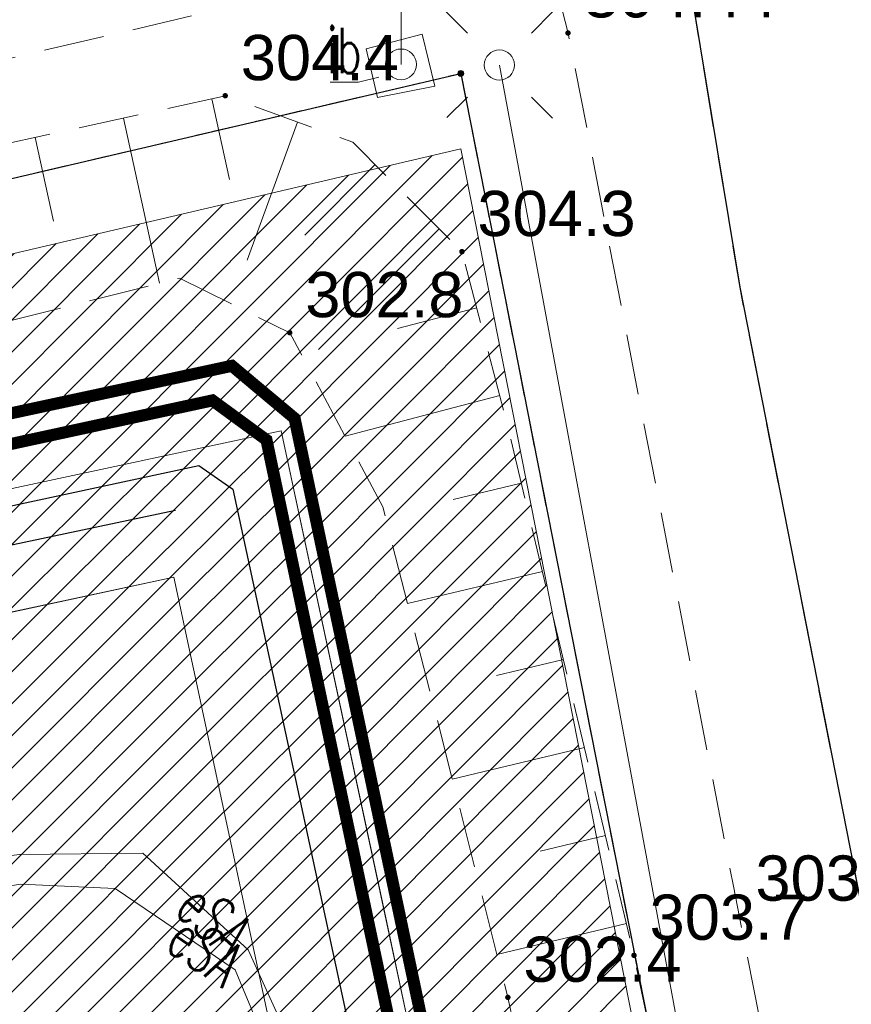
# Model space of a CAD drawing. Header units: metres. Extents: x 6567444 to 13135881, y 5574237 to 11149086.
# Tile 188 of 212: x 6567914 to 6567928, y 5574554 to 5574570. Entities that reach past the tile are written whole.
import ezdxf
from ezdxf.enums import TextEntityAlignment as Align

# ---------------------------------------------------------------- set-up
doc = ezdxf.new("R2010")
doc.units = ezdxf.units.M
for name, pattern in [('_MDCP$0$L_0_03', [1, 0.5, -0.5]), ('_MDCP$0$L_0_04', [1.5, 1, -0.5]), ('GE.I.6640.1.468.2024_MDCP_dodatkowe pomiary_12.03.2026$0$L_0_03', [1, 0.5, -0.5]), ('GE.I.6640.1.468.2024_MDCP_dodatkowe pomiary_12.03.2026$0$L_0_04', [1.5, 1, -0.5])]:
    doc.linetypes.add(name, pattern=pattern)
for name, color, linetype, lineweight in [('_MDCP$0$EGB_DzialkaEwidencyjna', 7, 'Continuous', 18), ('_MDCP$0$EGB_Klasouzytek', 92, 'Continuous', 18), ('_MDCP$0$EGB_KonturUzytkuGruntowego', 92, 'Continuous', 18), ('_MDCP$0$EGB_PunktGraniczny', 7, 'Continuous', 18), ('_MDCP$0$GES_InneUrzadzeniaTowarzyszace_P', 7, 'Continuous', 18), ('_MDCP$0$GES_PrzewodElektroenergetyczny', 1, 'Continuous', 18), ('_MDCP$0$GES_UrzadzeniaSiecElektroenergetyczna_P', 7, 'Continuous', 18), ('_MDCP$0$KR_ObiektKarto', 7, 'Continuous', 18), ('_MDCP$0$OT_Budowle', 7, 'Continuous', 18), ('_MDCP$0$OT_Komunikacja', 7, 'Continuous', 18), ('_MDCP$0$OT_Skarpa', 7, 'Continuous', 18), ('_MDCP$0$OTRN', 7, 'Continuous', 13), ('_MDCP$0$OTRS', 7, 'Continuous', 13), ('_MDCP$0$OTRS_O', 7, 'Continuous', 20), ('_MDCP$0$Z_GRANICE SPRAWDZONE', 100, 'Continuous', 30), ('GE.I.6640.1.468.2024_MDCP_dodatkowe pomiary_12.03.2026$0$EGB_DzialkaEwidencyjna', 7, 'Continuous', 18), ('GE.I.6640.1.468.2024_MDCP_dodatkowe pomiary_12.03.2026$0$EGB_Klasouzytek', 92, 'Continuous', 18), ('GE.I.6640.1.468.2024_MDCP_dodatkowe pomiary_12.03.2026$0$EGB_KonturUzytkuGruntowego', 92, 'Continuous', 18), ('GE.I.6640.1.468.2024_MDCP_dodatkowe pomiary_12.03.2026$0$EGB_PunktGraniczny', 7, 'Continuous', 18), ('GE.I.6640.1.468.2024_MDCP_dodatkowe pomiary_12.03.2026$0$GES_InneUrzadzeniaTowarzyszace_P', 7, 'Continuous', 18), ('GE.I.6640.1.468.2024_MDCP_dodatkowe pomiary_12.03.2026$0$GES_PrzewodElektroenergetyczny', 1, 'Continuous', 18), ('GE.I.6640.1.468.2024_MDCP_dodatkowe pomiary_12.03.2026$0$GES_UrzadzeniaSiecElektroenergetyczna_P', 7, 'Continuous', 18), ('GE.I.6640.1.468.2024_MDCP_dodatkowe pomiary_12.03.2026$0$KR_ObiektKarto', 7, 'Continuous', 18), ('GE.I.6640.1.468.2024_MDCP_dodatkowe pomiary_12.03.2026$0$OT_Budowle', 7, 'Continuous', 18), ('GE.I.6640.1.468.2024_MDCP_dodatkowe pomiary_12.03.2026$0$OT_Komunikacja', 7, 'Continuous', 18), ('GE.I.6640.1.468.2024_MDCP_dodatkowe pomiary_12.03.2026$0$OT_Skarpa', 7, 'Continuous', 18), ('GE.I.6640.1.468.2024_MDCP_dodatkowe pomiary_12.03.2026$0$OTRN', 7, 'Continuous', 13), ('GE.I.6640.1.468.2024_MDCP_dodatkowe pomiary_12.03.2026$0$OTRS', 7, 'Continuous', 13), ('GE.I.6640.1.468.2024_MDCP_dodatkowe pomiary_12.03.2026$0$OTRS_O', 7, 'Continuous', 20), ('GE.I.6640.1.468.2024_MDCP_dodatkowe pomiary_12.03.2026$0$Z_GRANICE SPRAWDZONE', 100, 'Continuous', 30), ('PT-IE-001 PZT - instal. elektr XREFF$0$SEL_do_likwidacji', 1, 'PT-IE-001 PZT - instal. elektr XREFF$0$likwidacja1', 15), ('PT-IE-001 PZT - instal. elektr XREFF$0$SEL_sieci_kable_nN', 1, 'PT-IE-001 PZT - instal. elektr XREFF$0$SEL_eN', 30), ('PT-IE-001 PZT - instal. elektr XREFF$0$SEL_sieci_kable_SN', 10, 'PT-IE-001 PZT - instal. elektr XREFF$0$SEL_SN', 50)]:
    doc.layers.add(name, color=color, linetype=linetype, lineweight=lineweight)
for name, color, linetype in [('_MDCP$0$OTRN_O', 7, 'Continuous'), ('FORMA - Arch 01 - PZT 1 Strefy', 7, 'Continuous'), ('GE.I.6640.1.468.2024_MDCP_dodatkowe pomiary_12.03.2026$0$OTRN_O', 7, 'Continuous')]:
    doc.layers.add(name, color=color, linetype=linetype)
doc.styles.add('_MDCP$0$BDOT', font='arial.ttf', dxfattribs={"width": 0.9})
doc.styles.add('_MDCP$0$STANDARD', font='simplex.shx')
doc.styles.add('GE.I.6640.1.468.2024_MDCP_dodatkowe pomiary_12.03.2026$0$BDOT', font='arial.ttf', dxfattribs={"width": 0.9})
doc.styles.add('GE.I.6640.1.468.2024_MDCP_dodatkowe pomiary_12.03.2026$0$STANDARD', font='simplex.shx')
doc.styles.add('PT-IE-001 PZT - instal. elektr XREFF$0$ARIAL', font='ARIALN.TTF', dxfattribs={"width": 0.8})
doc.styles.add('PT-IE-001 PZT - instal. elektr XREFF$0$ROMANS', font='ARIALN.TTF', dxfattribs={"width": 0.8})
doc.linetypes.add('PT-IE-001 PZT - instal. elektr XREFF$0$likwidacja1', pattern='A,0,-1,["X",PT-IE-001 PZT - instal. elektr XREFF$0$ROMANS,S=0.6,R=0,X=-0.1,Y=-0.3],-1', length=2)
doc.linetypes.add('PT-IE-001 PZT - instal. elektr XREFF$0$SEL_eN', pattern='A,5,["eN",PT-IE-001 PZT - instal. elektr XREFF$0$ARIAL,S=1,R=0,X=1.8,Y=0.25],5', length=10)
doc.linetypes.add('PT-IE-001 PZT - instal. elektr XREFF$0$SEL_SN', pattern='A,5,["SN",PT-IE-001 PZT - instal. elektr XREFF$0$ARIAL,S=1,R=0,X=1.8,Y=0.25],5', length=10)
pattern_1 = [(45, (0, 0), (-0.265165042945, 0.265165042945), [])]

# ---------------------------------------------------------------- blocks, each defined once
blk = doc.blocks.new('_MDCP$0$L_0_02_2')
at = {"color": 0}
blk.add_point((0, 0), dxfattribs=at)
blk = doc.blocks.new('_MDCP$0$L_0_02_1')
at = {"color": 0}
blk.add_point((0, 0), dxfattribs=at)
blk = doc.blocks.new('_MDCP$0$EGPG_N')
at = {"linetype": 'Continuous', "lineweight": 13}
blk.add_hatch(color=0, dxfattribs=at).paths.add_polyline_path([(0, -0.1, 1), (0, 0.1, 1)])
at = {"color": 0, "linetype": 'Continuous', "lineweight": 13}
blk.add_circle((0, 0), 0.1, dxfattribs=at)
blk = doc.blocks.new('_MDCP$0$other_SUPY')
at = {"color": 0, "linetype": 'Continuous', "lineweight": 18, "flags": 128}
for points in [[(-1.2, 7), (-2.1, 6.4)], [(0, 0), (0, 3.8), (-1.2, 3.4), (-1.2, 7)], [(-1.2, 7), (-0.4, 6.4)]]:
    blk.add_lwpolyline(points, dxfattribs=at)
at = {"color": 0, "linetype": 'Continuous', "lineweight": 18}
blk.add_circle((0, 0), 0.51, dxfattribs=at)
blk = doc.blocks.new('_MDCP$0$other_SUEO')
at = {"color": 0, "linetype": 'Continuous', "lineweight": 18, "flags": 128}
for points in [[(-1.06, 1.06), (-1.76, 1.76)], [(1.76, 1.76), (1.06, 1.06)], [(-1.74, -1.74), (-1.06, -1.06)], [(1.06, -1.06), (1.76, -1.76)]]:
    blk.add_lwpolyline(points, dxfattribs=at)
at = {"color": 0, "linetype": 'Continuous', "lineweight": 18}
blk.add_circle((0, 0), 0.5, dxfattribs=at)
blk = doc.blocks.new('_MDCP$0$OTRN')
at = {"layer": '_MDCP$0$OTRN', "color": 0, "const_width": 0.09}
blk.add_lwpolyline([(-0.045, 0, 1), (0.045, 0, 1)], format="xyb", close=True, dxfattribs=at)
at = {"layer": '_MDCP$0$OTRN_O', "color": 0, "style": '_MDCP$0$BDOT'}
blk.add_attdef('RZEDNA', (0.514, 0.515), '', height=1.5, dxfattribs=at)
blk = doc.blocks.new('_MDCP$0$OTRS')
at = {"layer": '_MDCP$0$OTRS', "color": 0, "lineweight": -3, "const_width": 0.09}
blk.add_lwpolyline([(-0.045, 0, 1), (0.045, 0, 1)], format="xyb", close=True, dxfattribs=at)
at = {"layer": '_MDCP$0$OTRS_O', "color": 0, "style": '_MDCP$0$BDOT'}
blk.add_attdef('RZEDNA', (0.514, 0.515), '', height=1.5, dxfattribs=at)
blk = doc.blocks.new('_MDCP')
at = {"layer": '_MDCP$0$EGB_DzialkaEwidencyjna', "linetype": 'CONTINUOUS', "lineweight": 18}
for p, q in [((6567870.09, 5574563.29), (6567937.22, 5574576.21)), ((6567937.22, 5574576.21), (6567953.2, 5574485.85)), ((6567921.55, 5574569.11), (6567849.51, 5574552.26)), ((6567849.51, 5574552.26), (6567921.55, 5574569.11)), ((6567946.41, 5574443.1), (6567921.55, 5574569.11)), ((6567921.55, 5574569.11), (6567946.41, 5574443.1)), ((6567848.19, 5574557.83), (6567870.09, 5574563.29)), ((6567849.51, 5574552.26), (6567848.19, 5574557.83)), ((6567830.11, 5574547.72), (6567849.51, 5574552.26)), ((6567829, 5574518.49), (6567830.11, 5574547.72)), ((6567851.37, 5574441.53), (6567829, 5574518.49)), ((6567953.2, 5574485.85), (6567954.34, 5574479.4)), ((6567954.34, 5574479.4), (6567964.63, 5574421.22)), ((6567945.87, 5574426.93), (6567946.41, 5574443.1)), ((6567946.41, 5574443.1), (6567945.87, 5574426.93)), ((6567857.95, 5574413.39), (6567851.37, 5574441.53)), ((6567941.78, 5574411.28), (6567945.87, 5574426.93)), ((6567945.87, 5574426.93), (6567941.78, 5574411.28)), ((6567964.63, 5574421.22), (6567961.98, 5574385.01)), ((6567864.17, 5574367.81), (6567857.95, 5574413.39)), ((6567926.87, 5574389.48), (6567941.78, 5574411.28)), ((6567941.78, 5574411.28), (6567926.87, 5574389.48)), ((6567903.73, 5574376.76), (6567926.87, 5574389.48)), ((6567926.87, 5574389.48), (6567903.73, 5574376.76)), ((6567961.98, 5574385.01), (6567940.38, 5574379.35)), ((6567940.38, 5574379.35), (6567927.03, 5574350.99)), ((6567864.17, 5574367.81), (6567903.73, 5574376.76)), ((6567903.73, 5574376.76), (6567864.17, 5574367.81)), ((6567869.98, 5574345.11), (6567864.17, 5574367.81)), ((6567921.32, 5574359.06), (6567869.98, 5574345.11)), ((6567923.464, 5574348.631), (6567921.32, 5574359.06)), ((6567927.03, 5574350.99), (6567923.464, 5574348.631))]:
    blk.add_line(p, q, dxfattribs=at)
at = {"layer": '_MDCP$0$EGB_Klasouzytek', "lineweight": 18}
blk.add_lwpolyline([(6567922.989, 5574350.942), (6567921.32, 5574359.06), (6567869.98, 5574345.11), (6567864.17, 5574367.81), (6567903.73, 5574376.76), (6567926.87, 5574389.48), (6567941.78, 5574411.28), (6567945.87, 5574426.93), (6567946.41, 5574443.1), (6567921.55, 5574569.11), (6567849.51, 5574552.26), (6567848.19, 5574557.83), (6567870.09, 5574563.29), (6567937.22, 5574576.21)], dxfattribs=at)
blk.add_lwpolyline([(6567903.73, 5574376.76), (6567864.17, 5574367.81), (6567857.95, 5574413.39), (6567851.37, 5574441.53), (6567829, 5574518.49), (6567830.11, 5574547.72), (6567849.51, 5574552.26), (6567921.55, 5574569.11), (6567946.41, 5574443.1), (6567945.87, 5574426.93), (6567941.78, 5574411.28), (6567926.87, 5574389.48)], close=True, dxfattribs=at)
at = {"layer": '_MDCP$0$EGB_KonturUzytkuGruntowego', "linetype": '_MDCP$0$L_0_03', "lineweight": 18}
blk.add_lwpolyline([(6567922.989, 5574350.942), (6567921.32, 5574359.06), (6567869.98, 5574345.11), (6567864.17, 5574367.81), (6567903.73, 5574376.76), (6567926.87, 5574389.48), (6567941.78, 5574411.28), (6567945.87, 5574426.93), (6567946.41, 5574443.1), (6567921.55, 5574569.11), (6567849.51, 5574552.26), (6567848.19, 5574557.83), (6567870.09, 5574563.29), (6567937.22, 5574576.21), (6567953.2, 5574485.85)], dxfattribs=at)
at = {"layer": '_MDCP$0$EGB_KonturUzytkuGruntowego', "linetype": '_MDCP$0$L_0_03', "lineweight": 18, "flags": 128}
blk.add_lwpolyline([(6567864.17, 5574367.81), (6567862.49, 5574380.1), (6567857.95, 5574413.39), (6567851.37, 5574441.53), (6567829, 5574518.49), (6567830.11, 5574547.72), (6567849.51, 5574552.26), (6567921.55, 5574569.11), (6567946.41, 5574443.1), (6567945.87, 5574426.93), (6567941.78, 5574411.28), (6567926.87, 5574389.48), (6567903.73, 5574376.76)], close=True, dxfattribs=at)
at = {"layer": '_MDCP$0$EGB_PunktGraniczny'}
blk.add_point((6567921.55, 5574569.11), dxfattribs=at)
at = {"layer": '_MDCP$0$GES_PrzewodElektroenergetyczny', "color": 1, "linetype": 'Continuous', "lineweight": 18, "flags": 128}
for points in [[(6567883.78, 5574572.13), (6567883.06, 5574571.89), (6567883.089, 5574571.096), (6567884.11, 5574564.42), (6567888.04, 5574560.5), (6567890.767, 5574559.456), (6567896.42, 5574557.98), (6567908.753, 5574555.437), (6567914.23, 5574556.17), (6567916.28, 5574556.19), (6567918.025, 5574554.589), (6567919.263, 5574551.867), (6567920.386, 5574546.54), (6567921.773, 5574539.679), (6567927.49, 5574515.89), (6567933.26, 5574494), (6567934.39, 5574491.1), (6567940.21, 5574475.47), (6567941.561, 5574472.315), (6567942.934, 5574466.809), (6567944.53, 5574458.29), (6567944.75, 5574448.65)], [(6567881.27, 5574571.67), (6567882.28, 5574571.64), (6567882.897, 5574571.016), (6567883.96, 5574563.89), (6567887.85, 5574560.03), (6567890.56, 5574558.93), (6567896.58, 5574557.27), (6567908.9, 5574554.84), (6567914.26, 5574555.68), (6567915.825, 5574555.606), (6567917.809, 5574554.257), (6567918.847, 5574551.778), (6567919.908, 5574546.358), (6567921.275, 5574539.396), (6567926.778, 5574515.559), (6567932.61, 5574493.74), (6567933.7, 5574490.89), (6567939.84, 5574475.39), (6567941.22, 5574472.16), (6567942.59, 5574466.75), (6567944.04, 5574458.24), (6567944.134, 5574448.809)], [(6567865.43, 5574365.71), (6567866.05, 5574365.89), (6567896.56, 5574374.5), (6567904.27, 5574376.45), (6567911.08, 5574378.87), (6567917.57, 5574382.21), (6567923.68, 5574386.39), (6567927.96, 5574390.03), (6567932.71, 5574394.95), (6567937.44, 5574401.32), (6567941.37, 5574408.93), (6567944.03, 5574416.87), (6567946.43, 5574428.12), (6567947.07, 5574438.02), (6567946.76, 5574445.07), (6567943.54, 5574465.05), (6567937.11, 5574496.16), (6567934.67, 5574502.03), (6567928.51, 5574535.24), (6567922.19, 5574569.25)], [(6567920.386, 5574546.54), (6567919.263, 5574551.867), (6567918.025, 5574554.589), (6567916.28, 5574556.19), (6567914.23, 5574556.17), (6567908.753, 5574555.437)], [(6567908.9, 5574554.84), (6567914.26, 5574555.68), (6567915.825, 5574555.606), (6567917.809, 5574554.257), (6567918.847, 5574551.778), (6567919.908, 5574546.358)]]:
    blk.add_lwpolyline(points, dxfattribs=at)
at = {"layer": '_MDCP$0$KR_ObiektKarto', "linetype": 'Continuous', "lineweight": 18, "flags": 128}
for points in [[(6567917.426, 5574568.691), (6567917.718, 5574567.355)], [(6567915.961, 5574568.371), (6567916.558, 5574565.636)], [(6567918.844, 5574568.304), (6567918.01, 5574566.019)], [(6567914.495, 5574568.051), (6567914.799, 5574566.66)], [(6567920.131, 5574567.599), (6567918.966, 5574566.433)], [(6567921.192, 5574566.538), (6567919.191, 5574564.537)], [(6567921.815, 5574565.226), (6567920.503, 5574564.882)], [(6567922.196, 5574563.776), (6567919.633, 5574563.103)], [(6567922.553, 5574562.319), (6567921.426, 5574562.05)], [(6567922.902, 5574560.86), (6567920.668, 5574560.327)], [(6567923.25, 5574559.401), (6567922.144, 5574559.137)], [(6567923.598, 5574557.942), (6567921.409, 5574557.419)], [(6567923.947, 5574556.483), (6567922.863, 5574556.224)], [(6567924.295, 5574555.024), (6567922.149, 5574554.512)]]:
    blk.add_lwpolyline(points, dxfattribs=at)
at = {"layer": '_MDCP$0$OT_Budowle', "color": 7, "linetype": 'Continuous', "lineweight": 18, "flags": 128}
blk.add_lwpolyline([(6567920.91, 5574569.76), (6567921.12, 5574568.9), (6567920.17, 5574568.71), (6567919.98, 5574569.52)], close=True, dxfattribs=at)
at = {"layer": '_MDCP$0$OT_Budowle', "color": 7, "linetype": 'Continuous', "lineweight": 15}
blk.add_lwpolyline([(6567920.192, 5574569.049), (6567919.854, 5574568.964), (6567919.383, 5574568.964)], dxfattribs=at)
at = {"layer": '_MDCP$0$OT_Komunikacja', "color": 7, "linetype": 'Continuous', "lineweight": 25, "flags": 128}
blk.add_lwpolyline([(6567857.08, 5574558.64), (6567878.36, 5574563.51), (6567907.32, 5574570.28), (6567908.58, 5574572.61), (6567905.5, 5574574.28), (6567905.13, 5574574.52), (6567904.95, 5574574.89), (6567905.03, 5574575.37), (6567905.44, 5574575.72), (6567918.52, 5574578.59), (6567919.7, 5574578.59), (6567920.76, 5574578.35), (6567921.77, 5574577.92), (6567922.83, 5574577.12), (6567923.8, 5574575.84), (6567924.51, 5574574.05), (6567925.03, 5574571.71), (6567925.42, 5574570.12), (6567926.172, 5574565.569), (6567928.182, 5574555.336), (6567929.81, 5574547.284), (6567935.279, 5574519.986)], dxfattribs=at)
at = {"layer": '_MDCP$0$OT_Komunikacja', "color": 7, "linetype": '_MDCP$0$L_0_04', "lineweight": 18, "flags": 128}
blk.add_lwpolyline([(6567919.7, 5574578.59), (6567920.76, 5574578.35), (6567921.77, 5574577.92), (6567922.83, 5574577.12), (6567923.8, 5574575.84), (6567924.51, 5574574.05), (6567925.03, 5574571.71), (6567925.42, 5574570.12), (6567926.172, 5574565.569), (6567928.182, 5574555.336), (6567929.81, 5574547.284), (6567935.279, 5574519.986), (6567935.957, 5574516.391), (6567939.3, 5574499.444), (6567941.361, 5574488.965), (6567942.778, 5574481.353), (6567941.559, 5574476.747), (6567935.05, 5574510.337), (6567926.066, 5574555.647), (6567923.648, 5574568.154), (6567923.33, 5574569.78), (6567923.13, 5574570.56), (6567922.7, 5574571.28), (6567922.48, 5574571.32), (6567907.73, 5574567.88), (6567907.32, 5574570.28), (6567908.58, 5574572.61), (6567905.5, 5574574.28), (6567905.13, 5574574.52), (6567904.95, 5574574.89), (6567905.03, 5574575.37), (6567905.44, 5574575.72), (6567918.52, 5574578.59)], close=True, dxfattribs=at)
at = {"layer": '_MDCP$0$OT_Skarpa', "color": 7, "linetype": '_MDCP$0$L_0_04', "lineweight": 18, "flags": 128}
blk.add_lwpolyline([(6567884.01, 5574512.09), (6567876.86, 5574547.94), (6567876.26, 5574547.82), (6567875.76, 5574549.86), (6567876.05, 5574552.23), (6567876.57, 5574555.45), (6567878.39, 5574559.18), (6567897.71, 5574564.07), (6567907.99, 5574566.63), (6567917.65, 5574568.74), (6567919.76, 5574567.97), (6567921.57, 5574566.16), (6567922.3, 5574563.38), (6567924.42, 5574554.5), (6567927.48, 5574539.93), (6567930.14, 5574525.19), (6567933.11, 5574509.36), (6567935.59, 5574495.65), (6567937.29, 5574485.32), (6567934.85, 5574495.46), (6567931.87, 5574510.28), (6567928.6, 5574524.67), (6567925.41, 5574540.18), (6567922.33, 5574553.8), (6567920.26, 5574561.93), (6567918.72, 5574564.81), (6567916.89, 5574565.72), (6567903.79, 5574562.41), (6567889, 5574558.66), (6567880.87, 5574556.37), (6567881, 5574553.22), (6567881.08, 5574550.51), (6567883.71, 5574545.25), (6567886.81, 5574530.54), (6567887.46, 5574525.34), (6567888.95, 5574514.16)], close=True, dxfattribs=at)
at = {"layer": '_MDCP$0$Z_GRANICE SPRAWDZONE', "linetype": 'ByBlock', "flags": 128}
blk.add_lwpolyline([(6567830.11, 5574547.72), (6567849.531, 5574552.262), (6567921.55, 5574569.11), (6567946.41, 5574443.1), (6567945.87, 5574426.93), (6567941.769, 5574411.258), (6567926.87, 5574389.48), (6567903.73, 5574376.76), (6567864.17, 5574367.81), (6567857.95, 5574413.39), (6567851.37, 5574441.53), (6567829, 5574518.49), (6567830.11, 5574547.72)], dxfattribs=at)
at = {"layer": '_MDCP$0$EGB_DzialkaEwidencyjna', "linetype": 'Continuous', "xscale": 0.5, "yscale": 0.5, "zscale": 0.5}
for name, rotation in [('_MDCP$0$L_0_02_2', 281.16), ('_MDCP$0$L_0_02_1', 193.16), ('_MDCP$0$L_0_02_2', 193.16), ('_MDCP$0$L_0_02_1', 281.16)]:
    blk.add_blockref(name, (6567921.55, 5574569.11), dxfattribs=dict(at, rotation=rotation))
at = {"layer": '_MDCP$0$EGB_PunktGraniczny', "linetype": 'Continuous', "xscale": 0.5, "yscale": 0.5, "zscale": 0.5}
blk.add_blockref('_MDCP$0$EGPG_N', (6567921.55, 5574569.11), dxfattribs=at)
at = {"layer": '_MDCP$0$GES_InneUrzadzeniaTowarzyszace_P', "linetype": 'Continuous', "xscale": 0.5, "yscale": 0.5, "zscale": 0.5}
blk.add_blockref('_MDCP$0$other_SUPY', (6567920.56, 5574569.26), dxfattribs=at)
at = {"layer": '_MDCP$0$GES_UrzadzeniaSiecElektroenergetyczna_P', "linetype": 'Continuous', "xscale": 0.5, "yscale": 0.5, "zscale": 0.5}
blk.add_blockref('_MDCP$0$other_SUEO', (6567922.19, 5574569.25), dxfattribs=at)
at = {"layer": '_MDCP$0$OTRN', "color": 14, "xscale": 0.5, "yscale": 0.5, "zscale": 0.5}
for p, values in [((6567917.647, 5574568.741, 304.373), {'RZEDNA': '304.4'}), ((6567921.569, 5574566.158, 304.281), {'RZEDNA': '304.3'}), ((6567918.716, 5574564.814, 302.79), {'RZEDNA': '302.8'}), ((6567924.421, 5574554.498, 303.736), {'RZEDNA': '303.7'}), ((6567922.33, 5574553.802, 302.37), {'RZEDNA': '302.4'})]:
    blk.add_blockref('_MDCP$0$OTRN', p, dxfattribs=at).add_auto_attribs(values)
at = {"layer": '_MDCP$0$OTRS', "xscale": 0.5, "yscale": 0.5, "zscale": 0.5}
for p, values in [((6567923.326, 5574569.781, 304.441), {'RZEDNA': '304.44'}), ((6567926.175, 5574555.146, 303.806), {'RZEDNA': '303.81'})]:
    blk.add_blockref('_MDCP$0$OTRS', p, dxfattribs=at).add_auto_attribs(values)
at = {"layer": '_MDCP$0$GES_PrzewodElektroenergetyczny', "color": 1, "lineweight": 15, "style": '_MDCP$0$STANDARD', "width": 0.66}
for rotation, p in [(-42.5, (6567917.469, 5574555.099)), (-34.2, (6567917.321, 5574554.589))]:
    blk.add_text('eSA', height=0.75, rotation=rotation, dxfattribs=at).set_placement(p, align=Align.MIDDLE_CENTER)
at = {"layer": '_MDCP$0$OT_Budowle', "color": 7, "lineweight": 15, "style": '_MDCP$0$STANDARD', "width": 0.66}
blk.add_text('ib', height=0.75, dxfattribs=at).set_placement((6567919.619, 5574569.489), align=Align.MIDDLE_CENTER)
blk = doc.blocks.new('GE.I.6640.1.468.2024_MDCP_dodatkowe pomiary_12.03.2026$0$L_0_02_2')
at = {"color": 0}
blk.add_point((0, 0), dxfattribs=at)
blk = doc.blocks.new('GE.I.6640.1.468.2024_MDCP_dodatkowe pomiary_12.03.2026$0$L_0_02_1')
at = {"color": 0}
blk.add_point((0, 0), dxfattribs=at)
blk = doc.blocks.new('GE.I.6640.1.468.2024_MDCP_dodatkowe pomiary_12.03.2026$0$EGPG_N')
at = {"linetype": 'Continuous', "lineweight": 13}
blk.add_hatch(color=0, dxfattribs=at).paths.add_polyline_path([(0, -0.1, 1), (0, 0.1, 1)])
at = {"color": 0, "linetype": 'Continuous', "lineweight": 13}
blk.add_circle((0, 0), 0.1, dxfattribs=at)
blk = doc.blocks.new('GE.I.6640.1.468.2024_MDCP_dodatkowe pomiary_12.03.2026$0$other_SUPY')
at = {"color": 0, "linetype": 'Continuous', "lineweight": 18, "flags": 128}
for points in [[(-1.2, 7), (-2.1, 6.4)], [(0, 0), (0, 3.8), (-1.2, 3.4), (-1.2, 7)], [(-1.2, 7), (-0.4, 6.4)]]:
    blk.add_lwpolyline(points, dxfattribs=at)
at = {"color": 0, "linetype": 'Continuous', "lineweight": 18}
blk.add_circle((0, 0), 0.51, dxfattribs=at)
blk = doc.blocks.new('GE.I.6640.1.468.2024_MDCP_dodatkowe pomiary_12.03.2026$0$other_SUEO')
at = {"color": 0, "linetype": 'Continuous', "lineweight": 18, "flags": 128}
for points in [[(-1.06, 1.06), (-1.76, 1.76)], [(1.76, 1.76), (1.06, 1.06)], [(-1.74, -1.74), (-1.06, -1.06)], [(1.06, -1.06), (1.76, -1.76)]]:
    blk.add_lwpolyline(points, dxfattribs=at)
at = {"color": 0, "linetype": 'Continuous', "lineweight": 18}
blk.add_circle((0, 0), 0.5, dxfattribs=at)
blk = doc.blocks.new('GE.I.6640.1.468.2024_MDCP_dodatkowe pomiary_12.03.2026$0$OTRN')
at = {"layer": 'GE.I.6640.1.468.2024_MDCP_dodatkowe pomiary_12.03.2026$0$OTRN', "color": 0, "const_width": 0.09}
blk.add_lwpolyline([(-0.045, 0, 1), (0.045, 0, 1)], format="xyb", close=True, dxfattribs=at)
at = {"layer": 'GE.I.6640.1.468.2024_MDCP_dodatkowe pomiary_12.03.2026$0$OTRN_O', "color": 0, "style": 'GE.I.6640.1.468.2024_MDCP_dodatkowe pomiary_12.03.2026$0$BDOT'}
blk.add_attdef('RZEDNA', (0.514, 0.515), '', height=1.5, dxfattribs=at)
blk = doc.blocks.new('GE.I.6640.1.468.2024_MDCP_dodatkowe pomiary_12.03.2026$0$OTRS')
at = {"layer": 'GE.I.6640.1.468.2024_MDCP_dodatkowe pomiary_12.03.2026$0$OTRS', "color": 0, "lineweight": -3, "const_width": 0.09}
blk.add_lwpolyline([(-0.045, 0, 1), (0.045, 0, 1)], format="xyb", close=True, dxfattribs=at)
at = {"layer": 'GE.I.6640.1.468.2024_MDCP_dodatkowe pomiary_12.03.2026$0$OTRS_O', "color": 0, "style": 'GE.I.6640.1.468.2024_MDCP_dodatkowe pomiary_12.03.2026$0$BDOT'}
blk.add_attdef('RZEDNA', (0.514, 0.515), '', height=1.5, dxfattribs=at)
blk = doc.blocks.new('GE.I.6640.1.468.2024_MDCP_dodatkowe pomiary_12.03.2026')
at = {"layer": 'GE.I.6640.1.468.2024_MDCP_dodatkowe pomiary_12.03.2026$0$EGB_DzialkaEwidencyjna', "linetype": 'CONTINUOUS', "lineweight": 18}
for p, q in [((6567870.09, 5574563.29), (6567937.22, 5574576.21)), ((6567937.22, 5574576.21), (6567953.2, 5574485.85)), ((6567921.55, 5574569.11), (6567849.51, 5574552.26)), ((6567849.51, 5574552.26), (6567921.55, 5574569.11)), ((6567946.41, 5574443.1), (6567921.55, 5574569.11)), ((6567921.55, 5574569.11), (6567946.41, 5574443.1)), ((6567848.19, 5574557.83), (6567870.09, 5574563.29)), ((6567849.51, 5574552.26), (6567848.19, 5574557.83)), ((6567830.11, 5574547.72), (6567849.51, 5574552.26)), ((6567829, 5574518.49), (6567830.11, 5574547.72)), ((6567851.37, 5574441.53), (6567829, 5574518.49)), ((6567953.2, 5574485.85), (6567954.34, 5574479.4)), ((6567954.34, 5574479.4), (6567964.63, 5574421.22)), ((6567945.87, 5574426.93), (6567946.41, 5574443.1)), ((6567946.41, 5574443.1), (6567945.87, 5574426.93)), ((6567857.95, 5574413.39), (6567851.37, 5574441.53)), ((6567941.78, 5574411.28), (6567945.87, 5574426.93)), ((6567945.87, 5574426.93), (6567941.78, 5574411.28)), ((6567964.63, 5574421.22), (6567961.98, 5574385.01)), ((6567864.17, 5574367.81), (6567857.95, 5574413.39)), ((6567926.87, 5574389.48), (6567941.78, 5574411.28)), ((6567941.78, 5574411.28), (6567926.87, 5574389.48)), ((6567903.73, 5574376.76), (6567926.87, 5574389.48)), ((6567926.87, 5574389.48), (6567903.73, 5574376.76)), ((6567961.98, 5574385.01), (6567940.38, 5574379.35)), ((6567940.38, 5574379.35), (6567927.03, 5574350.99)), ((6567864.17, 5574367.81), (6567903.73, 5574376.76)), ((6567903.73, 5574376.76), (6567864.17, 5574367.81)), ((6567869.98, 5574345.11), (6567864.17, 5574367.81)), ((6567921.32, 5574359.06), (6567869.98, 5574345.11)), ((6567923.464, 5574348.631), (6567921.32, 5574359.06)), ((6567927.03, 5574350.99), (6567923.464, 5574348.631))]:
    blk.add_line(p, q, dxfattribs=at)
at = {"layer": 'GE.I.6640.1.468.2024_MDCP_dodatkowe pomiary_12.03.2026$0$EGB_Klasouzytek', "lineweight": 18}
blk.add_lwpolyline([(6567922.989, 5574350.942), (6567921.32, 5574359.06), (6567869.98, 5574345.11), (6567864.17, 5574367.81), (6567903.73, 5574376.76), (6567926.87, 5574389.48), (6567941.78, 5574411.28), (6567945.87, 5574426.93), (6567946.41, 5574443.1), (6567921.55, 5574569.11), (6567849.51, 5574552.26), (6567848.19, 5574557.83), (6567870.09, 5574563.29), (6567937.22, 5574576.21)], dxfattribs=at)
blk.add_lwpolyline([(6567903.73, 5574376.76), (6567864.17, 5574367.81), (6567857.95, 5574413.39), (6567851.37, 5574441.53), (6567829, 5574518.49), (6567830.11, 5574547.72), (6567849.51, 5574552.26), (6567921.55, 5574569.11), (6567946.41, 5574443.1), (6567945.87, 5574426.93), (6567941.78, 5574411.28), (6567926.87, 5574389.48)], close=True, dxfattribs=at)
at = {"layer": 'GE.I.6640.1.468.2024_MDCP_dodatkowe pomiary_12.03.2026$0$EGB_KonturUzytkuGruntowego', "linetype": 'GE.I.6640.1.468.2024_MDCP_dodatkowe pomiary_12.03.2026$0$L_0_03', "lineweight": 18}
blk.add_lwpolyline([(6567922.989, 5574350.942), (6567921.32, 5574359.06), (6567869.98, 5574345.11), (6567864.17, 5574367.81), (6567903.73, 5574376.76), (6567926.87, 5574389.48), (6567941.78, 5574411.28), (6567945.87, 5574426.93), (6567946.41, 5574443.1), (6567921.55, 5574569.11), (6567849.51, 5574552.26), (6567848.19, 5574557.83), (6567870.09, 5574563.29), (6567937.22, 5574576.21), (6567953.2, 5574485.85)], dxfattribs=at)
at = {"layer": 'GE.I.6640.1.468.2024_MDCP_dodatkowe pomiary_12.03.2026$0$EGB_KonturUzytkuGruntowego', "linetype": 'GE.I.6640.1.468.2024_MDCP_dodatkowe pomiary_12.03.2026$0$L_0_03', "lineweight": 18, "flags": 128}
blk.add_lwpolyline([(6567864.17, 5574367.81), (6567862.49, 5574380.1), (6567857.95, 5574413.39), (6567851.37, 5574441.53), (6567829, 5574518.49), (6567830.11, 5574547.72), (6567849.51, 5574552.26), (6567921.55, 5574569.11), (6567946.41, 5574443.1), (6567945.87, 5574426.93), (6567941.78, 5574411.28), (6567926.87, 5574389.48), (6567903.73, 5574376.76)], close=True, dxfattribs=at)
at = {"layer": 'GE.I.6640.1.468.2024_MDCP_dodatkowe pomiary_12.03.2026$0$EGB_PunktGraniczny'}
blk.add_point((6567921.55, 5574569.11), dxfattribs=at)
at = {"layer": 'GE.I.6640.1.468.2024_MDCP_dodatkowe pomiary_12.03.2026$0$GES_PrzewodElektroenergetyczny', "color": 1, "linetype": 'Continuous', "lineweight": 18, "flags": 128}
for points in [[(6567883.78, 5574572.13), (6567883.06, 5574571.89), (6567883.089, 5574571.096), (6567884.11, 5574564.42), (6567888.04, 5574560.5), (6567890.767, 5574559.456), (6567896.42, 5574557.98), (6567908.753, 5574555.437), (6567914.23, 5574556.17), (6567916.28, 5574556.19), (6567918.025, 5574554.589), (6567919.263, 5574551.867), (6567920.386, 5574546.54), (6567921.773, 5574539.679), (6567927.49, 5574515.89), (6567933.26, 5574494), (6567934.39, 5574491.1), (6567940.21, 5574475.47), (6567941.561, 5574472.315), (6567942.934, 5574466.809), (6567944.53, 5574458.29), (6567944.75, 5574448.65)], [(6567881.27, 5574571.67), (6567882.28, 5574571.64), (6567882.897, 5574571.016), (6567883.96, 5574563.89), (6567887.85, 5574560.03), (6567890.56, 5574558.93), (6567896.58, 5574557.27), (6567908.9, 5574554.84), (6567914.26, 5574555.68), (6567915.825, 5574555.606), (6567917.809, 5574554.257), (6567918.847, 5574551.778), (6567919.908, 5574546.358), (6567921.275, 5574539.396), (6567926.778, 5574515.559), (6567932.61, 5574493.74), (6567933.7, 5574490.89), (6567939.84, 5574475.39), (6567941.22, 5574472.16), (6567942.59, 5574466.75), (6567944.04, 5574458.24), (6567944.134, 5574448.809)], [(6567865.43, 5574365.71), (6567866.05, 5574365.89), (6567896.56, 5574374.5), (6567904.27, 5574376.45), (6567911.08, 5574378.87), (6567917.57, 5574382.21), (6567923.68, 5574386.39), (6567927.96, 5574390.03), (6567932.71, 5574394.95), (6567937.44, 5574401.32), (6567941.37, 5574408.93), (6567944.03, 5574416.87), (6567946.43, 5574428.12), (6567947.07, 5574438.02), (6567946.76, 5574445.07), (6567943.54, 5574465.05), (6567937.11, 5574496.16), (6567934.67, 5574502.03), (6567928.51, 5574535.24), (6567922.19, 5574569.25)], [(6567920.386, 5574546.54), (6567919.263, 5574551.867), (6567918.025, 5574554.589), (6567916.28, 5574556.19), (6567914.23, 5574556.17), (6567908.753, 5574555.437)], [(6567908.9, 5574554.84), (6567914.26, 5574555.68), (6567915.825, 5574555.606), (6567917.809, 5574554.257), (6567918.847, 5574551.778), (6567919.908, 5574546.358)]]:
    blk.add_lwpolyline(points, dxfattribs=at)
at = {"layer": 'GE.I.6640.1.468.2024_MDCP_dodatkowe pomiary_12.03.2026$0$KR_ObiektKarto', "linetype": 'Continuous', "lineweight": 18, "flags": 128}
for points in [[(6567917.426, 5574568.691), (6567917.718, 5574567.355)], [(6567915.961, 5574568.371), (6567916.558, 5574565.636)], [(6567918.844, 5574568.304), (6567918.01, 5574566.019)], [(6567914.495, 5574568.051), (6567914.799, 5574566.66)], [(6567920.131, 5574567.599), (6567918.966, 5574566.433)], [(6567921.192, 5574566.538), (6567919.191, 5574564.537)], [(6567921.815, 5574565.226), (6567920.503, 5574564.882)], [(6567922.196, 5574563.776), (6567919.633, 5574563.103)], [(6567922.553, 5574562.319), (6567921.426, 5574562.05)], [(6567922.902, 5574560.86), (6567920.668, 5574560.327)], [(6567923.25, 5574559.401), (6567922.144, 5574559.137)], [(6567923.598, 5574557.942), (6567921.409, 5574557.419)], [(6567923.947, 5574556.483), (6567922.863, 5574556.224)], [(6567924.295, 5574555.024), (6567922.149, 5574554.512)]]:
    blk.add_lwpolyline(points, dxfattribs=at)
at = {"layer": 'GE.I.6640.1.468.2024_MDCP_dodatkowe pomiary_12.03.2026$0$OT_Budowle', "color": 7, "linetype": 'Continuous', "lineweight": 18, "flags": 128}
blk.add_lwpolyline([(6567920.91, 5574569.76), (6567921.12, 5574568.9), (6567920.17, 5574568.71), (6567919.98, 5574569.52)], close=True, dxfattribs=at)
at = {"layer": 'GE.I.6640.1.468.2024_MDCP_dodatkowe pomiary_12.03.2026$0$OT_Budowle', "color": 7, "linetype": 'Continuous', "lineweight": 15}
blk.add_lwpolyline([(6567920.192, 5574569.049), (6567919.854, 5574568.964), (6567919.383, 5574568.964)], dxfattribs=at)
at = {"layer": 'GE.I.6640.1.468.2024_MDCP_dodatkowe pomiary_12.03.2026$0$OT_Komunikacja', "color": 7, "linetype": 'Continuous', "lineweight": 25, "flags": 128}
blk.add_lwpolyline([(6567857.08, 5574558.64), (6567878.36, 5574563.51), (6567907.32, 5574570.28), (6567908.58, 5574572.61), (6567905.5, 5574574.28), (6567905.13, 5574574.52), (6567904.95, 5574574.89), (6567905.03, 5574575.37), (6567905.44, 5574575.72), (6567918.52, 5574578.59), (6567919.7, 5574578.59), (6567920.76, 5574578.35), (6567921.77, 5574577.92), (6567922.83, 5574577.12), (6567923.8, 5574575.84), (6567924.51, 5574574.05), (6567925.03, 5574571.71), (6567925.42, 5574570.12), (6567926.172, 5574565.569), (6567928.182, 5574555.336), (6567929.81, 5574547.284), (6567935.279, 5574519.986)], dxfattribs=at)
at = {"layer": 'GE.I.6640.1.468.2024_MDCP_dodatkowe pomiary_12.03.2026$0$OT_Komunikacja', "color": 7, "linetype": 'GE.I.6640.1.468.2024_MDCP_dodatkowe pomiary_12.03.2026$0$L_0_04', "lineweight": 18, "flags": 128}
blk.add_lwpolyline([(6567919.7, 5574578.59), (6567920.76, 5574578.35), (6567921.77, 5574577.92), (6567922.83, 5574577.12), (6567923.8, 5574575.84), (6567924.51, 5574574.05), (6567925.03, 5574571.71), (6567925.42, 5574570.12), (6567926.172, 5574565.569), (6567928.182, 5574555.336), (6567929.81, 5574547.284), (6567935.279, 5574519.986), (6567935.957, 5574516.391), (6567939.3, 5574499.444), (6567941.361, 5574488.965), (6567942.778, 5574481.353), (6567941.559, 5574476.747), (6567935.05, 5574510.337), (6567926.066, 5574555.647), (6567923.648, 5574568.154), (6567923.33, 5574569.78), (6567923.13, 5574570.56), (6567922.7, 5574571.28), (6567922.48, 5574571.32), (6567907.73, 5574567.88), (6567907.32, 5574570.28), (6567908.58, 5574572.61), (6567905.5, 5574574.28), (6567905.13, 5574574.52), (6567904.95, 5574574.89), (6567905.03, 5574575.37), (6567905.44, 5574575.72), (6567918.52, 5574578.59)], close=True, dxfattribs=at)
at = {"layer": 'GE.I.6640.1.468.2024_MDCP_dodatkowe pomiary_12.03.2026$0$OT_Skarpa', "color": 7, "linetype": 'GE.I.6640.1.468.2024_MDCP_dodatkowe pomiary_12.03.2026$0$L_0_04', "lineweight": 18, "flags": 128}
blk.add_lwpolyline([(6567884.01, 5574512.09), (6567876.86, 5574547.94), (6567876.26, 5574547.82), (6567875.76, 5574549.86), (6567876.05, 5574552.23), (6567876.57, 5574555.45), (6567878.39, 5574559.18), (6567897.71, 5574564.07), (6567907.99, 5574566.63), (6567917.65, 5574568.74), (6567919.76, 5574567.97), (6567921.57, 5574566.16), (6567922.3, 5574563.38), (6567924.42, 5574554.5), (6567927.48, 5574539.93), (6567930.14, 5574525.19), (6567933.11, 5574509.36), (6567935.59, 5574495.65), (6567937.29, 5574485.32), (6567934.85, 5574495.46), (6567931.87, 5574510.28), (6567928.6, 5574524.67), (6567925.41, 5574540.18), (6567922.33, 5574553.8), (6567920.26, 5574561.93), (6567918.72, 5574564.81), (6567916.89, 5574565.72), (6567903.79, 5574562.41), (6567889, 5574558.66), (6567880.87, 5574556.37), (6567881, 5574553.22), (6567881.08, 5574550.51), (6567883.71, 5574545.25), (6567886.81, 5574530.54), (6567887.46, 5574525.34), (6567888.95, 5574514.16)], close=True, dxfattribs=at)
at = {"layer": 'GE.I.6640.1.468.2024_MDCP_dodatkowe pomiary_12.03.2026$0$Z_GRANICE SPRAWDZONE', "linetype": 'ByBlock', "flags": 128}
blk.add_lwpolyline([(6567830.11, 5574547.72), (6567849.531, 5574552.262), (6567921.55, 5574569.11), (6567946.41, 5574443.1), (6567945.87, 5574426.93), (6567941.769, 5574411.258), (6567926.87, 5574389.48), (6567903.73, 5574376.76), (6567864.17, 5574367.81), (6567857.95, 5574413.39), (6567851.37, 5574441.53), (6567829, 5574518.49), (6567830.11, 5574547.72)], dxfattribs=at)
at = {"layer": 'GE.I.6640.1.468.2024_MDCP_dodatkowe pomiary_12.03.2026$0$EGB_DzialkaEwidencyjna', "linetype": 'Continuous', "xscale": 0.5, "yscale": 0.5, "zscale": 0.5}
for name, rotation in [('GE.I.6640.1.468.2024_MDCP_dodatkowe pomiary_12.03.2026$0$L_0_02_2', 281.16), ('GE.I.6640.1.468.2024_MDCP_dodatkowe pomiary_12.03.2026$0$L_0_02_1', 193.16), ('GE.I.6640.1.468.2024_MDCP_dodatkowe pomiary_12.03.2026$0$L_0_02_2', 193.16), ('GE.I.6640.1.468.2024_MDCP_dodatkowe pomiary_12.03.2026$0$L_0_02_1', 281.16)]:
    blk.add_blockref(name, (6567921.55, 5574569.11), dxfattribs=dict(at, rotation=rotation))
at = {"layer": 'GE.I.6640.1.468.2024_MDCP_dodatkowe pomiary_12.03.2026$0$EGB_PunktGraniczny', "linetype": 'Continuous', "xscale": 0.5, "yscale": 0.5, "zscale": 0.5}
blk.add_blockref('GE.I.6640.1.468.2024_MDCP_dodatkowe pomiary_12.03.2026$0$EGPG_N', (6567921.55, 5574569.11), dxfattribs=at)
at = {"layer": 'GE.I.6640.1.468.2024_MDCP_dodatkowe pomiary_12.03.2026$0$GES_InneUrzadzeniaTowarzyszace_P', "linetype": 'Continuous', "xscale": 0.5, "yscale": 0.5, "zscale": 0.5}
blk.add_blockref('GE.I.6640.1.468.2024_MDCP_dodatkowe pomiary_12.03.2026$0$other_SUPY', (6567920.56, 5574569.26), dxfattribs=at)
at = {"layer": 'GE.I.6640.1.468.2024_MDCP_dodatkowe pomiary_12.03.2026$0$GES_UrzadzeniaSiecElektroenergetyczna_P', "linetype": 'Continuous', "xscale": 0.5, "yscale": 0.5, "zscale": 0.5}
blk.add_blockref('GE.I.6640.1.468.2024_MDCP_dodatkowe pomiary_12.03.2026$0$other_SUEO', (6567922.19, 5574569.25), dxfattribs=at)
at = {"layer": 'GE.I.6640.1.468.2024_MDCP_dodatkowe pomiary_12.03.2026$0$OTRN', "color": 14, "xscale": 0.5, "yscale": 0.5, "zscale": 0.5}
for p, values in [((6567917.647, 5574568.741, 304.373), {'RZEDNA': '304.4'}), ((6567921.569, 5574566.158, 304.281), {'RZEDNA': '304.3'}), ((6567918.716, 5574564.814, 302.79), {'RZEDNA': '302.8'}), ((6567924.421, 5574554.498, 303.736), {'RZEDNA': '303.7'}), ((6567922.33, 5574553.802, 302.37), {'RZEDNA': '302.4'})]:
    blk.add_blockref('GE.I.6640.1.468.2024_MDCP_dodatkowe pomiary_12.03.2026$0$OTRN', p, dxfattribs=at).add_auto_attribs(values)
at = {"layer": 'GE.I.6640.1.468.2024_MDCP_dodatkowe pomiary_12.03.2026$0$OTRS', "xscale": 0.5, "yscale": 0.5, "zscale": 0.5}
for p, values in [((6567923.326, 5574569.781, 304.441), {'RZEDNA': '304.44'}), ((6567926.175, 5574555.146, 303.806), {'RZEDNA': '303.81'})]:
    blk.add_blockref('GE.I.6640.1.468.2024_MDCP_dodatkowe pomiary_12.03.2026$0$OTRS', p, dxfattribs=at).add_auto_attribs(values)
at = {"layer": 'GE.I.6640.1.468.2024_MDCP_dodatkowe pomiary_12.03.2026$0$GES_PrzewodElektroenergetyczny', "color": 1, "lineweight": 15, "style": 'GE.I.6640.1.468.2024_MDCP_dodatkowe pomiary_12.03.2026$0$STANDARD', "width": 0.66}
for rotation, p in [(-42.5, (6567917.469, 5574555.099)), (-34.2, (6567917.321, 5574554.589))]:
    blk.add_text('eSA', height=0.75, rotation=rotation, dxfattribs=at).set_placement(p, align=Align.MIDDLE_CENTER)
at = {"layer": 'GE.I.6640.1.468.2024_MDCP_dodatkowe pomiary_12.03.2026$0$OT_Budowle', "color": 7, "lineweight": 15, "style": 'GE.I.6640.1.468.2024_MDCP_dodatkowe pomiary_12.03.2026$0$STANDARD', "width": 0.66}
blk.add_text('ib', height=0.75, dxfattribs=at).set_placement((6567919.619, 5574569.489), align=Align.MIDDLE_CENTER)
blk = doc.blocks.new('PT-IE-001 PZT - instal. elektr XREFF')
at = {"layer": 'PT-IE-001 PZT - instal. elektr XREFF$0$SEL_do_likwidacji'}
for points in [[(6567928.53, 5574511.595), (6567919.263, 5574551.867), (6567918.025, 5574554.589), (6567916.28, 5574556.19), (6567914.23, 5574556.17), (6567908.753, 5574555.437), (6567896.191, 5574558.04), (6567891.774, 5574559.193), (6567887.941, 5574560.449)], [(6567927.86, 5574511.114), (6567918.847, 5574551.778), (6567917.809, 5574554.257), (6567915.825, 5574555.606), (6567914.26, 5574555.68), (6567908.9, 5574554.84), (6567896.575, 5574557.203), (6567888.183, 5574559.762)]]:
    blk.add_lwpolyline(points, dxfattribs=at)
at = {"layer": 'PT-IE-001 PZT - instal. elektr XREFF$0$SEL_sieci_kable_nN', "ltscale": 0.5}
for points in [[(6567848.368, 5574538.63), (6567846.612, 5574547.036), (6567846.896, 5574547.498), (6567846.896, 5574547.498), (6567917.211, 5574562.613), (6567917.771, 5574562.223), (6567926.733, 5574520.72), (6567929.851, 5574521.233), (6567930.888, 5574516.162), (6567931.306, 5574516.118)], [(6567916.825, 5574561.867), (6567877.69, 5574553.594)]]:
    blk.add_lwpolyline(points, dxfattribs=at)
at = {"layer": 'PT-IE-001 PZT - instal. elektr XREFF$0$SEL_sieci_kable_SN'}
blk.add_lwpolyline([(6567892.848, 5574558.913, 0.2, 0.2, 0), (6567917.757, 5574564.266, 0.2, 0.2, 0), (6567918.796, 5574563.396, 0.2, 0.2, 0), (6567927.137, 5574523.953, 0.2, 0.2, 0), (6567928.432, 5574523.32, 0.2, 0.2, 0), (6567937.238, 5574483.451, 0.2, 0.2, 0)], format="xyseb", dxfattribs=at)
at = {"layer": 'PT-IE-001 PZT - instal. elektr XREFF$0$SEL_sieci_kable_SN', "elevation": 0.2}
blk.add_lwpolyline([(6567892.694, 5574558.342, 0.2, 0.2, 0), (6567917.435, 5574563.693, 0.2, 0.2, 0), (6567918.33, 5574563.038, 0.2, 0.2, 0), (6567926.69, 5574523.445, 0.2, 0.2, 0), (6567927.937, 5574522.825, 0.2, 0.2, 0), (6567936.593, 5574483.03, 0.2, 0.2, 0)], format="xyseb", dxfattribs=at)

msp = doc.modelspace()

# ---------------------------------------------------------------- block references
at = {"layer": 'Defpoints'}
msp.add_blockref('GE.I.6640.1.468.2024_MDCP_dodatkowe pomiary_12.03.2026', (0, 0), dxfattribs=at)

# ---------------------------------------------------------------- next in the draw order: block references
msp.add_blockref('_MDCP', (0, 0))

# ---------------------------------------------------------------- next in the draw order: block references
msp.add_blockref('PT-IE-001 PZT - instal. elektr XREFF', (0, 0))

# ---------------------------------------------------------------- next in the draw order: hatches: boundary and pattern name
at = {"layer": 'FORMA - Arch 01 - PZT 1 Strefy', "linetype": 'Continuous', "lineweight": 0, "true_color": 0x577933}
h = msp.add_hatch(dxfattribs=at)
h.set_pattern_fill('ANSI31', color=77, scale=3, style=0)
h.set_pattern_definition(pattern_1)
h.paths.add_polyline_path([(6567829, 5574517.24), (6567842.398, 5574471.118), (6567844.165, 5574471.632), (6567846.931, 5574462.111), (6567846.967, 5574484.472), (6567835.736, 5574536.73), (6567846.642, 5574539.074), (6567844.864, 5574547.35), (6567918.571, 5574563.191), (6567935.605, 5574483.933), (6567930.975, 5574476.768), (6567931.227, 5574475.595), (6567933.57, 5574476.098, 0.216609), (6567938.884, 5574480.085), (6567921.55, 5574567.86), (6567849.267, 5574550.953), (6567830.11, 5574546.47)])
at = {"layer": 'FORMA - Arch 01 - PZT 1 Strefy', "linetype": 'Continuous', "lineweight": 0, "true_color": 0x606060}
h = msp.add_hatch(dxfattribs=at)
h.set_pattern_fill('ANSI31', color=251, scale=3, style=0)
h.set_pattern_definition(pattern_1)
h.paths.add_polyline_path([(6567846.973, 5574484.443), (6567846.931, 5574462.111), (6567848.531, 5574462.109), (6567848.555, 5574477.084), (6567851.261, 5574464.492), (6567853.217, 5574464.912), (6567838.111, 5574535.195), (6567849.018, 5574537.539), (6567847.239, 5574545.815), (6567909.194, 5574559.13), (6567910.929, 5574559.503), (6567916.794, 5574560.763), (6567918.527, 5574552.697), (6567922.645, 5574533.535), (6567924.844, 5574534.007), (6567920.284, 5574555.223), (6567918.571, 5574563.191), (6567844.864, 5574547.35), (6567846.642, 5574539.074), (6567835.736, 5574536.73)])
at = {"layer": 'FORMA - Arch 01 - PZT 1 Strefy', "linetype": 'Continuous', "lineweight": 0, "ltscale": 5, "true_color": 0xf0e6d9}
h = msp.add_hatch(dxfattribs=at)
h.set_pattern_fill('ANSI31', color=254, scale=3, style=0)
h.set_pattern_definition(pattern_1)
h.paths.add_polyline_path([(6567838.111, 5574535.195), (6567853.217, 5574464.912), (6567877.761, 5574470.187), (6567866.729, 5574521.517), (6567916.781, 5574532.275), (6567914.712, 5574541.905), (6567920.576, 5574543.165), (6567916.794, 5574560.763), (6567847.239, 5574545.815), (6567849.018, 5574537.539)])

# ---------------------------------------------------------------- next in the draw order: linework, layer by layer
at = {"layer": 'FORMA - Arch 01 - PZT 1 Strefy', "color": 71, "linetype": 'Continuous', "lineweight": 13, "true_color": 0xaff266}
for p, q in [((6567921.55, 5574567.86), (6567849.267, 5574550.953)), ((6567938.884, 5574480.085), (6567921.55, 5574567.86)), ((6567844.864, 5574547.35), (6567918.571, 5574563.191)), ((6567918.571, 5574563.191), (6567935.605, 5574483.933))]:
    msp.add_line(p, q, dxfattribs=at)
at = {"layer": 'FORMA - Arch 01 - PZT 1 Strefy', "color": 9, "linetype": 'Continuous', "lineweight": 13}
for p, q in [((6567918.571, 5574563.191), (6567844.864, 5574547.35)), ((6567920.284, 5574555.223), (6567918.571, 5574563.191)), ((6567910.929, 5574559.503), (6567916.794, 5574560.763)), ((6567916.794, 5574560.763), (6567918.527, 5574552.697)), ((6567924.844, 5574534.007), (6567920.284, 5574555.223))]:
    msp.add_line(p, q, dxfattribs=at)
at = {"layer": 'FORMA - Arch 01 - PZT 1 Strefy', "color": 254, "linetype": 'Continuous', "lineweight": 0, "true_color": 0xe3cfb5}
for p, q in [((6567916.794, 5574560.763), (6567847.239, 5574545.815)), ((6567920.576, 5574543.165), (6567916.794, 5574560.763))]:
    msp.add_line(p, q, dxfattribs=at)

doc.saveas('drawing.dxf')
